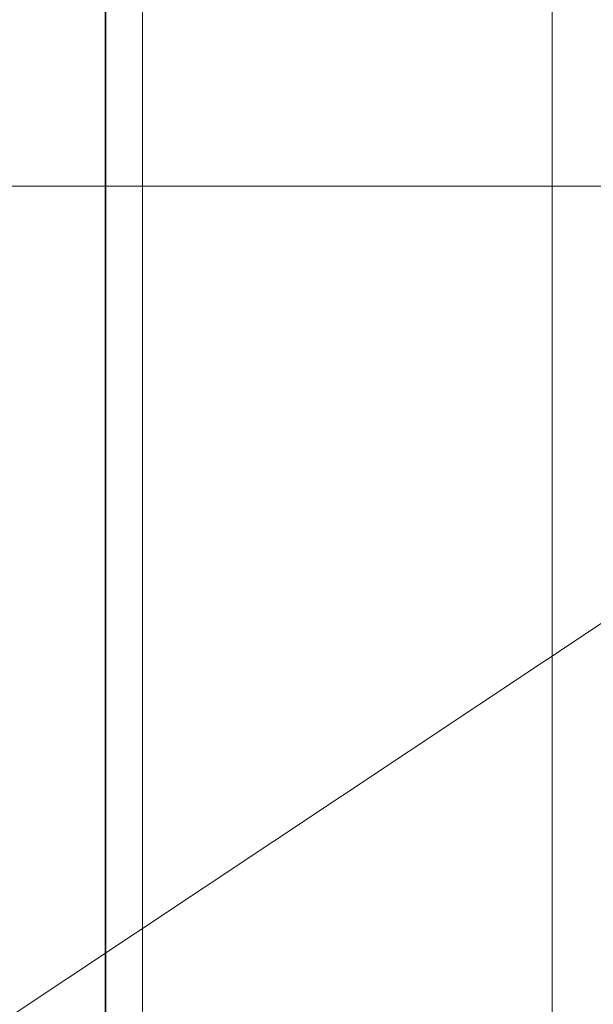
# Model space of a CAD drawing. Extents: x 1911006 to 2186114, y 709265 to 747216.
# Tile 14 of 256: x 1916852 to 1917083, y 735185 to 735581. Entities that reach past the tile are written whole.
import ezdxf

# ---------------------------------------------------------------- set-up
doc = ezdxf.new("R2010")
doc.units = 0
doc.header["$LTSCALE"] = 500
doc.header["$MEASUREMENT"] = 0
doc.linetypes.add('ACAD_ISO02W100', pattern=[15, 12, -3])
doc.linetypes.add('ACAD_ISO10W100', pattern=[18.5, 12, -3, 0.5, -3])
for name, color, linetype, lineweight in [('!_A_01_TENKÁ', 8, 'CONTINUOUS', 13), ('!_A_03_ČIARKOVANÁ', 41, 'ACAD_ISO02W100', 13), ('!_A_04_BODKOČIARKOVANÁ', 30, 'ACAD_ISO10W100', 13)]:
    doc.layers.add(name, color=color, linetype=linetype, lineweight=lineweight)
doc.layers.add('!_A_52_NOVÉ KCIE', color=7, linetype='CONTINUOUS', lineweight=13, true_color=0xa30000)

msp = doc.modelspace()

# ---------------------------------------------------------------- linework, layer by layer
at = {"layer": '!_A_01_TENKÁ', "color": 7}
msp.add_lwpolyline([(1916901.45, 739194.39), (1916901.45, 734916.39), (1917281.45, 734916.39)], dxfattribs=at)
at = {"layer": '!_A_03_ČIARKOVANÁ', "color": 7}
msp.add_lwpolyline([(1917066.45, 734901.39), (1917066.45, 739064.39)], dxfattribs=at)
at = {"layer": '!_A_04_BODKOČIARKOVANÁ', "color": 7}
for points in [[(1913741.45, 733114.39), (1917351.45, 735514.39)], [(1914301.45, 735514.39), (1917351.45, 735514.39)]]:
    msp.add_lwpolyline(points, dxfattribs=at)
at = {"layer": '!_A_52_NOVÉ KCIE', "color": 7, "lineweight": 35}
msp.add_lwpolyline([(1916886.45, 739194.39), (1916886.45, 734901.39), (1917346.45, 734901.39), (1917346.45, 735151.32)], dxfattribs=at)

doc.saveas('drawing.dxf')
